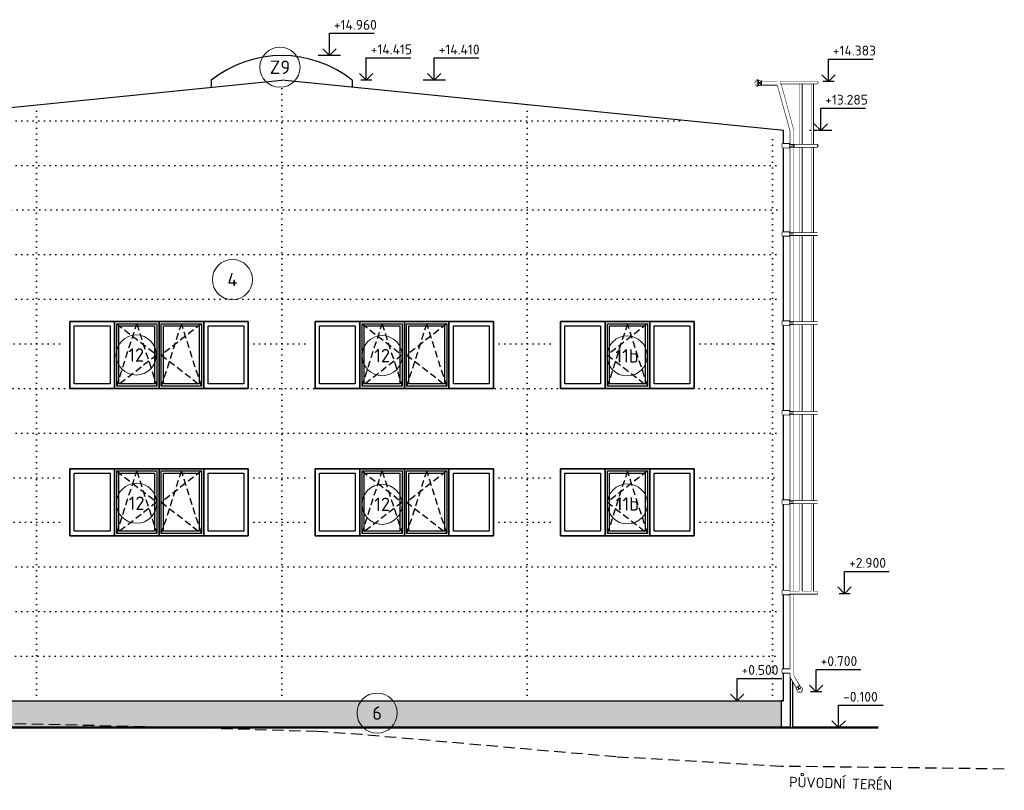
# Model space of a CAD drawing. Header units: millimetres. Extents: x -118752 to 407724, y -73278 to 155058.
# Tile 227 of 256: x 254647 to 276722, y 1483 to 18756. Entities that reach past the tile are written whole.
import ezdxf
from ezdxf.enums import TextEntityAlignment as Align

# ---------------------------------------------------------------- set-up
doc = ezdxf.new("R2010")
doc.units = ezdxf.units.MM
doc.header["$LTSCALE"] = 10
doc.set_wipeout_variables(frame=1)
for name, pattern in [('DASH', [0.75, 0.5, -0.25]), ('DASHED', [19.05, 12.7, -6.35]), ('DOT', [6.35, 0, -6.35])]:
    doc.linetypes.add(name, pattern=pattern)
for name, color, linetype, lineweight in [('CAVNEJSI_POHLED', 7, 'Continuous', 25), ('CKBUBLINY', 1, 'Continuous', 18), ('CKBUBLINY_POPIS', 3, 'Continuous', 25), ('CKKOTY_VYS', 3, 'Continuous', 25), ('CKSTENY_REZ', 6, 'Continuous', 50), ('CKTEXTY_MALE', 3, 'Continuous', 18), ('pohledy', 7, 'Continuous', 25), ('srafy', 7, 'Continuous', 18)]:
    doc.layers.add(name, color=color, linetype=linetype, lineweight=lineweight)
doc.styles.get("Standard").update_dxf_attribs({"font": 'isocpeur.ttf'})

# ---------------------------------------------------------------- blocks, each defined once
blk = doc.blocks.new('*U3304')
at = {"color": 0, "linetype": 'ByBlock', "lineweight": -2}
blk.add_lwpolyline([(-1.5, 1.5), (0, 0), (1.5, 1.5), (0, 0), (0, 5), (10, 5)], dxfattribs=at)
blk = doc.blocks.new('*U3316')
at = {"color": 0, "linetype": 'ByBlock', "lineweight": -2}
blk.add_lwpolyline([(-1.5, 1.5), (0, 0), (1.5, 1.5), (0, 0), (0, 5), (10, 5)], dxfattribs=at)
blk = doc.blocks.new('*U10353')
at = {"color": 0, "linetype": 'ByBlock', "lineweight": -2}
blk.add_lwpolyline([(-1.5, 1.5), (0, 0), (1.5, 1.5), (0, 0), (0, 5), (10, 5)], dxfattribs=at)
blk = doc.blocks.new('*U10354')
at = {"color": 0, "linetype": 'ByBlock', "lineweight": -2}
blk.add_lwpolyline([(-1.5, 1.5), (0, 0), (1.5, 1.5), (0, 0), (0, 5), (10, 5)], dxfattribs=at)
blk = doc.blocks.new('CK_BUBBLE_1_0_0')
at = {"color": 0, "linetype": 'ByBlock', "lineweight": -2}
blk.add_circle((0, 0), 1, dxfattribs=at)
blk = doc.blocks.new('*U3301')
at = {"color": 0, "linetype": 'ByBlock', "lineweight": -2}
blk.add_lwpolyline([(-1.5, 1.5), (0, 0), (1.5, 1.5), (0, 0), (0, 5), (10, 5)], dxfattribs=at)
blk = doc.blocks.new('*U3302')
at = {"color": 0, "linetype": 'ByBlock', "lineweight": -2}
blk.add_lwpolyline([(-1.5, 1.5), (0, 0), (1.5, 1.5), (0, 0), (0, 5), (10, 5)], dxfattribs=at)
blk = doc.blocks.new('*U10352')
at = {"color": 0, "linetype": 'ByBlock', "lineweight": -2}
blk.add_lwpolyline([(-1.5, 1.5), (0, 0), (1.5, 1.5), (0, 0), (0, 5), (10, 5)], dxfattribs=at)
blk = doc.blocks.new('*U3303')
at = {"color": 0, "linetype": 'ByBlock', "lineweight": -2}
blk.add_lwpolyline([(-1.5, 1.5), (0, 0), (1.5, 1.5), (0, 0), (0, 5), (10, 5)], dxfattribs=at)
blk = doc.blocks.new('*U10355')
at = {"color": 0, "linetype": 'ByBlock', "lineweight": -2}
blk.add_lwpolyline([(-1.5, 1.5), (0, 0), (1.5, 1.5), (0, 0), (0, 5), (10, 5)], dxfattribs=at)
blk = doc.blocks.new('*U1029')
at = {"layer": 'pohledy'}
for p, q in [((2000, 2400), (-2000, 2400)), ((-2000, 2400), (-2000, 900)), ((2000, 900), (2000, 2400)), ((-2000, 900), (2000, 900))]:
    blk.add_line(p, q, dxfattribs=at)
blk = doc.blocks.new('*U1031')
at = {"layer": 'pohledy'}
for p, q in [((2000, 2400), (-2000, 2400)), ((-2000, 2400), (-2000, 900)), ((2000, 900), (2000, 2400)), ((-2000, 900), (2000, 900))]:
    blk.add_line(p, q, dxfattribs=at)
blk = doc.blocks.new('*U1032')
at = {"layer": 'pohledy'}
for p, q in [((1500, 2400), (-1500, 2400)), ((-1500, 2400), (-1500, 900)), ((1500, 900), (1500, 2400)), ((-1500, 900), (1500, 900))]:
    blk.add_line(p, q, dxfattribs=at)
blk = doc.blocks.new('*U4861')
at = {"color": 0, "linetype": 'ByBlock', "lineweight": -2}
for p, q in [((-786, 14465), (-786, 14425)), ((-771, 14465), (-786, 14465)), ((-771, 14425), (-786, 14425)), ((-768, 14470), (-771, 14470)), ((-771, 14470), (-771, 14420)), ((-768, 14420), (-771, 14420)), ((-768, 14470), (-768, 14420)), ((-766, 14461), (-762, 14461)), ((-766, 14429), (-762, 14429)), ((-762, 14493), (-762, 14396)), ((-743, 14507), (-749, 14507)), ((-749, 14507), (-743, 14507)), ((-749, 14507), (-749, 14382)), ((-743, 14382), (-749, 14382)), ((-743, 14507), (-743, 14382)), ((-743, 14497), (-738, 14497)), ((-743, 14393), (-738, 14393)), ((-738, 14505), (-738, 14384)), ((-722, 14507), (-736, 14507)), ((-722, 14382), (-736, 14382)), ((-722, 14507), (-722, 14507)), ((-720, 14505), (-720, 14384)), ((-713, 14490), (-712, 14488)), ((-713, 14399), (-712, 14401)), ((-710, 14488), (-655, 14488)), ((-710, 14402), (-671, 14402)), ((-691, 14492), (-675, 14492)), ((-691, 14398), (-675, 14398)), ((-671, 14402), (-655, 14402)), ((-654, 14488), (-654, 14489)), ((-654, 14401), (-654, 14400)), ((-646, 14402), (-646, 14488)), ((-621, 14483), (-646, 14483)), ((-621, 14407), (-646, 14407)), ((-621, 14483), (-621, 14407)), ((-621, 14483), (-621, 14407)), ((-621, 14483), (-300, 14483)), ((-621, 14407), (-286, 14407)), ((191, 962), (203, 940)), ((212, 936), (213, 937)), ((220, 921), (212, 935)), ((240, 887), (220, 921)), ((234, 906), (226, 920)), ((243, 886), (241, 886)), ((263, 887), (269, 875)), ((186, 797), (270, 845)), ((210, 803), (253, 828)), ((210, 803), (211, 800)), ((211, 800), (255, 825)), ((217, 809), (214, 813)), ((216, 803), (223, 790)), ((223, 790), (258, 810)), ((244, 825), (242, 829)), ((250, 823), (258, 810)), ((253, 828), (255, 825)), ((263, 864), (261, 868)), ((273, 869), (276, 864))]:
    blk.add_line(p, q, dxfattribs=at)
for points in [[(-286, 14407), (-286, 14407), (0, 13383)], [(76, 13383), (-224, 14483)], [(60, 13383), (0, 13383)], [(-180, 13000), (0, 13000), (0, 13080), (-180, 13080), (-180, 13000)], [(-180, 11022), (0, 11022), (0, 11102), (-180, 11102), (-180, 11022)], [(-180, 9025), (0, 9025), (0, 9105), (-180, 9105), (-180, 9025)], [(-180, 7016), (0, 7016), (0, 7096), (-180, 7096), (-180, 7016)], [(-180, 5013), (0, 5013), (0, 5093), (-180, 5093), (-180, 5013)], [(-180, 2985), (0, 2985), (0, 3065), (-180, 3065), (-180, 2985)]]:
    blk.add_lwpolyline(points, dxfattribs=at)
for centre, radius, start, end in [((-766, 14463), 2, 180.0175, 270.0175), ((-766, 14427), 2, 90.0175, 180.0175), ((-749, 14493), 13, 90.0175, 180.0175), ((-749, 14396), 13, 180.0175, 270.0175), ((-736, 14505), 2, 90.0175, 180.0175), ((-736, 14384), 2, 180.0175, 270.0175), ((-722, 14505), 2, 0.0175, 90.0175), ((-722, 14384), 2, 270.0175, 0.0175), ((-716, 14488), 4, 36.8874, 180.0175), ((-716, 14402), 4, 180.0175, 323.1476), ((-710, 14490), 2, 216.8874, 270.0175), ((-710, 14400), 2, 90.0175, 143.1476), ((-691, 14487), 4, 89.7894, 179.7894), ((-691, 14402), 4, 180.0175, 270.0175), ((-675, 14488), 4, 0.0175, 90.0175), ((-675, 14402), 4, 270.0175, 0.0175), ((-655, 14489), 1, 270.0175, 337.3976), ((-655, 14401), 1, 22.6373, 90.0175), ((-650, 14488), 4, 0.0175, 157.3976), ((-650, 14402), 4, 202.6373, 0.0175), ((210, 939), 4, 322.6199, 120), ((213, 936), 1, 142.6199, 210), ((222, 918), 4, 30, 120), ((230, 904), 4, 300, 30), ((242, 888), 2, 210, 263.1301), ((243, 882), 4, 300, 83.1301), ((261, 886), 2, 30, 120), ((215, 808), 2, 300, 30), ((246, 826), 2, 210, 300), ((268, 874), 2, 300, 30), ((264, 857), 13, 300, 30)]:
    blk.add_arc(centre, radius, start, end, dxfattribs=at)
at = {"color": 0, "linetype": 'ByBlock'}
blk.add_wipeout([(0, 0), (60, 0), (60, 1036), (0, 1140)], dxfattribs=at)
at = {"color": 0, "linetype": 'ByBlock', "lineweight": -2}
for p, q in [((0, 13383), (0, 0)), ((125, 924), (0, 1140)), ((60, 0), (60, 1036)), ((125, 924), (191, 962)), ((125, 924), (137, 902)), ((208, 943), (133, 900)), ((137, 893), (136, 892)), ((165, 844), (138, 892)), ((155, 827), (260, 887)), ((152, 859), (144, 873)), ((158, 818), (266, 881)), ((164, 812), (269, 872)), ((165, 806), (273, 869)), ((165, 841), (166, 843)), ((168, 801), (276, 864)), ((0, 0), (60, 0))]:
    blk.add_line(p, q, dxfattribs=at)
for points in [[(76, 1161), (76, 13383)], [(-180, 1227), (0, 1227), (0, 1307), (-180, 1307), (-180, 1227)]]:
    blk.add_lwpolyline(points, dxfattribs=at)
for centre, radius, start, end in [((135, 896), 4, 120, 277.3801), ((137, 892), 1, 30, 97.3801), ((148, 875), 4, 120, 210), ((156, 861), 4, 209.7719, 299.7719), ((156, 825), 2, 120, 210), ((168, 839), 4, 156.8699, 300), ((164, 843), 2, 336.8699, 30), ((180, 808), 13, 210, 300)]:
    blk.add_arc(centre, radius, start, end, dxfattribs=at)
at = {"color": 0, "linetype": 'ByBlock'}
blk.add_wipeout([(-621, 14407), (-286, 14407), (-224, 14483), (-621, 14483)], dxfattribs=at)
for points in [[(-646, 14407), (-621, 14407), (-621, 14483), (-646, 14483)], [(-180, 13000), (0, 13000), (0, 13080), (-180, 13080)], [(-180, 11022), (0, 11022), (0, 11102), (-180, 11102)], [(-180, 9025), (0, 9025), (0, 9105), (-180, 9105)], [(-180, 7016), (0, 7016), (0, 7096), (-180, 7096)], [(-180, 5013), (0, 5013), (0, 5093), (-180, 5093)], [(-180, 2985), (0, 2985), (0, 3065), (-180, 3065)], [(-180, 1227), (0, 1227), (0, 1307), (-180, 1307)], [(203, 940), (191, 962), (125, 924), (137, 902)]]:
    blk.add_wipeout(points, dxfattribs=at)
for points in [[(-711, 14401), (-710, 14402), (-655, 14401), (-646, 14401), (-646, 14488), (-720, 14488), (-720, 14400)], [(241, 887), (240, 887), (212, 936), (208, 943), (133, 900), (170, 836), (246, 880)]]:
    blk.add_wipeout(points, dxfattribs=at)
at = {"color": 0, "linetype": 'ByBlock', "lineweight": -2}
for p, q in [((-712, 14404), (-712, 14486)), ((-675, 14449), (-691, 14449)), ((-675, 14441), (-691, 14441)), ((-654, 14404), (-654, 14486)), ((191, 962), (76, 1161)), ((91, 983), (157, 1021)), ((210, 935), (139, 894)), ((239, 885), (168, 844)), ((181, 894), (189, 880)), ((188, 898), (196, 884))]:
    blk.add_line(p, q, dxfattribs=at)
for centre, start, end in [((-691, 14445), 90.0175, 270.0175), ((-675, 14445), 270.0175, 90.0175), ((185, 896), 30, 210), ((193, 882), 210, 30)]:
    blk.add_arc(centre, 4, start, end, dxfattribs=at)
at = {"color": 0, "linetype": 'ByBlock'}
for points in [[(-786, 14425), (-771, 14425), (-771, 14465), (-786, 14465)], [(258, 810), (250, 823), (216, 803), (223, 790)]]:
    blk.add_wipeout(points, dxfattribs=at)
for points in [[(-771, 14420), (-768, 14420), (-768, 14470), (-771, 14470)], [(255, 825), (253, 828), (210, 803), (211, 800)]]:
    blk.add_wipeout(points, dxfattribs=at)
for points in [[(-768, 14427), (-768, 14428), (-766, 14429), (-762, 14429), (-762, 14461), (-766, 14461), (-768, 14461), (-768, 14463)], [(247, 824), (245, 824), (244, 825), (242, 829), (214, 813), (217, 809), (217, 808), (216, 807)]]:
    blk.add_wipeout(points, dxfattribs=at)
for points in [[(-749, 14383), (-749, 14506), (-758, 14503), (-762, 14493), (-762, 14396), (-758, 14387)], [(275, 863), (168, 802), (176, 796), (186, 797), (270, 845), (276, 853)]]:
    blk.add_wipeout(points, dxfattribs=at)
for points in [[(-749, 14382), (-743, 14382), (-743, 14507), (-749, 14507)], [(276, 864), (273, 869), (165, 806), (168, 801)]]:
    blk.add_wipeout(points, dxfattribs=at)
for points in [[(-743, 14393), (-738, 14393), (-738, 14497), (-743, 14497)], [(263, 864), (261, 868), (171, 816), (174, 812)]]:
    blk.add_wipeout(points, dxfattribs=at)
for points in [[(-738, 14384), (-737, 14383), (-736, 14382), (-722, 14382), (-721, 14383), (-720, 14384), (-720, 14505), (-721, 14507), (-722, 14507), (-736, 14507), (-737, 14507), (-738, 14505)], [(269, 872), (269, 873), (269, 875), (263, 887), (261, 888), (260, 887), (155, 827), (154, 826), (154, 824), (161, 812), (162, 812), (164, 812)]]:
    blk.add_wipeout(points, dxfattribs=at)
at = {"color": 0, "linetype": 'ByBlock', "lineweight": -2}
blk.add_line((-729, 14507), (-729, 14382), dxfattribs=at)
at = {"color": 0, "linetype": 'ByBlock'}
blk.add_wipeout([(91, 983), (125, 924), (191, 962), (157, 1021)], dxfattribs=at)
blk.add_wipeout([(91, 983), (157, 1021), (76, 1161), (0, 1140)], dxfattribs=at)
blk.add_wipeout([(0, 1140), (76, 1161), (76, 13383), (0, 13383)], dxfattribs=at)
blk.add_wipeout([(-286, 14407), (-224, 14483), (-224, 14483), (76, 13383), (0, 13383)], dxfattribs=at)
blk = doc.blocks.new('*U4862')
at = {"color": 0, "linetype": 'ByBlock', "lineweight": -2}
for p, q in [((231, 11433), (231, 50)), ((281, 11433), (281, 50)), ((499, 11433), (499, 50)), ((537, 11433), (537, 50)), ((103, 8087), (103, 8037)), ((103, 6090), (103, 6040)), ((103, 4081), (103, 4031)), ((103, 2078), (103, 2028)), ((0, 50), (638, 50)), ((0, 0), (638, 0)), ((103, 50), (103, 0)), ((638, 0), (638, 50))]:
    blk.add_line(p, q, dxfattribs=at)
at = {"color": 0, "linetype": 'ByBlock'}
blk.add_wipeout([(0, 10015), (103, 10015), (103, 10065), (0, 10065)], dxfattribs=at)
for points in [[(231, 11433), (281, 11433), (281, 50), (231, 50)], [(499, 50), (537, 50), (537, 11433), (499, 11433)], [(0, 8037), (103, 8037), (103, 8087), (0, 8087)], [(0, 6040), (103, 6040), (103, 6090), (0, 6090)], [(0, 4031), (103, 4031), (103, 4081), (0, 4081)], [(0, 2028), (103, 2028), (103, 2078), (0, 2078)]]:
    blk.add_wipeout(points, dxfattribs=at)
blk.add_wipeout([(103, 0), (638, 0), (638, 50), (103, 50)], dxfattribs=at)
for points in [[(627, 50), (632, 50), (632, 11433), (627, 11433)], [(0, 0), (103, 0), (103, 50), (0, 50)]]:
    blk.add_wipeout(points, dxfattribs=at)
at = {"color": 0, "linetype": 'ByBlock', "lineweight": -2}
for p, q in [((-200, 11483), (638, 11483)), ((638, 11483), (638, 11433)), ((-200, 11433), (638, 11433)), ((0, 10065), (638, 10065)), ((0, 10015), (638, 10015)), ((0, 8087), (638, 8087)), ((0, 8037), (638, 8037)), ((0, 6090), (638, 6090)), ((0, 6040), (638, 6040)), ((0, 4081), (638, 4081)), ((0, 4031), (638, 4031)), ((0, 2078), (638, 2078)), ((0, 2028), (638, 2028))]:
    blk.add_line(p, q, dxfattribs=at)
at = {"color": 0, "linetype": 'ByBlock'}
for points in [[(638, 11433), (638, 11483), (-200, 11483), (-200, 11433)], [(103, 10015), (638, 10015), (638, 10065), (103, 10065)], [(103, 8037), (638, 8037), (638, 8087), (103, 8087)], [(103, 6040), (638, 6040), (638, 6090), (103, 6090)], [(103, 4031), (638, 4031), (638, 4081), (103, 4081)], [(103, 2028), (638, 2028), (638, 2078), (103, 2078)]]:
    blk.add_wipeout(points, dxfattribs=at)
at = {"color": 0, "linetype": 'ByBlock', "lineweight": -2}
for p, q in [((103, 10065), (103, 10015)), ((638, 10065), (638, 10015))]:
    blk.add_line(p, q, dxfattribs=at)

msp = doc.modelspace()

# ---------------------------------------------------------------- hatches: boundary and pattern name
at = {"layer": 'srafy'}
h = msp.add_hatch(dxfattribs=at)
h.set_pattern_fill('AR-SAND', color=256, scale=10, style=0)
h.paths.add_polyline_path([(249522.149, 2990.228), (250272.149, 2990.228), (250272.149, 3490.228), (249522.149, 3490.228)])
h.paths.add_polyline_path([(251372.149, 3490.228), (251372.149, 2990.228), (251372.149, 2890.228), (271722.149, 2890.228), (271722.149, 3490.228), (271522.149, 3490.228), (266022.149, 3490.228), (260522.149, 3490.228), (255022.149, 3490.228)])

# ---------------------------------------------------------------- linework, layer by layer
at = {"layer": 'CKKOTY_VYS', "ltscale": 2}
for p, q in [((261841.876, 17951.857), (261341.876, 17951.857)), ((262542.149, 17401.857), (262292.149, 17401.857)), ((264191.377, 17398.079), (263691.377, 17398.079)), ((272905.022, 17373.079), (272655.022, 17373.079)), ((272858.163, 16272.581), (272358.163, 16272.581)), ((273266.21, 5890.228), (273016.21, 5890.228)), ((272628.922, 3690.201), (272378.922, 3690.201)), ((273258.415, 2890.228), (272758.415, 2890.228))]:
    msp.add_line(p, q, dxfattribs=at)
at = {"layer": 'CKSTENY_REZ', "ltscale": 2}
msp.add_lwpolyline([(236898.911, 2921.376), (238316.649, 2890.228), (273895.465, 2890.228)], dxfattribs=at)
at = {"layer": 'pohledy', "ltscale": 2}
for p, q in [((252243.643, 16570.228), (260522.149, 17398.079)), ((258942.149, 17401.857), (258942.149, 17240.079)), ((262102.149, 17401.857), (262102.149, 17240.079)), ((271772.149, 3490.228), (271772.149, 16273.079)), ((251372.149, 3490.228), (271772.149, 3490.228)), ((238316.649, 2890.228), (273895.465, 2890.228))]:
    msp.add_line(p, q, dxfattribs=at)
at = {"layer": 'pohledy', "linetype": 'DOT', "ltscale": 2}
for p, q in [((260522.149, 3490.228), (260522.149, 17398.079)), ((255022.149, 3490.228), (255022.149, 16848.079)), ((266022.149, 3490.228), (266022.149, 16848.079)), ((239316.649, 16490.228), (269600.656, 16490.228)), ((271522.149, 3490.228), (271522.149, 16273.079)), ((239316.649, 15490.228), (271772.149, 15490.228)), ((243022.149, 14490.228), (271772.149, 14490.228)), ((239316.649, 13490.228), (271772.149, 13490.228)), ((239316.649, 12490.228), (271772.149, 12490.228)), ((254272.149, 11490.228), (255772.149, 11490.228)), ((259772.149, 11490.228), (261272.149, 11490.228)), ((265272.149, 11490.228), (266772.149, 11490.228)), ((248022.149, 10490.228), (271772.149, 10490.228)), ((239316.649, 9490.228), (271772.149, 9490.228)), ((254272.149, 8490.228), (255772.149, 8490.228)), ((259772.149, 8490.228), (261272.149, 8490.228)), ((265272.149, 8490.228), (266772.149, 8490.228)), ((254272.149, 7490.228), (255772.149, 7490.228)), ((259772.149, 7490.228), (261272.149, 7490.228)), ((265272.149, 7490.228), (266772.149, 7490.228)), ((239316.649, 6490.228), (271772.149, 6490.228)), ((239316.649, 5490.228), (271772.149, 5490.228)), ((251372.149, 4490.228), (271772.149, 4490.228))]:
    msp.add_line(p, q, dxfattribs=at)
at = {"layer": 'pohledy', "linetype": 'DASH', "ltscale": 30}
for p, q in [((256822.149, 11940.228), (257722.149, 11240.228)), ((256822.149, 10540.228), (257272.149, 11940.228)), ((257272.149, 11940.228), (257722.149, 10540.228)), ((258272.149, 11940.228), (257822.149, 10540.228)), ((258722.149, 11940.228), (257822.149, 11240.228)), ((258722.149, 10540.228), (258272.149, 11940.228)), ((262322.149, 10540.228), (262772.149, 11940.228)), ((262322.149, 11940.228), (263222.149, 11240.228)), ((262772.149, 11940.228), (263222.149, 10540.228)), ((263772.149, 11940.228), (263322.149, 10540.228)), ((264222.149, 11940.228), (263322.149, 11240.228)), ((264222.149, 10540.228), (263772.149, 11940.228)), ((268272.149, 11940.228), (267822.149, 10540.228)), ((268722.149, 11940.228), (267822.149, 11240.228)), ((268722.149, 10540.228), (268272.149, 11940.228)), ((257722.149, 11240.228), (256822.149, 10540.228)), ((257822.149, 11240.228), (258722.149, 10540.228)), ((263222.149, 11240.228), (262322.149, 10540.228)), ((263322.149, 11240.228), (264222.149, 10540.228)), ((267822.149, 11240.228), (268722.149, 10540.228)), ((256822.149, 8640.228), (257722.149, 7940.228)), ((256822.149, 7240.228), (257272.149, 8640.228)), ((257272.149, 8640.228), (257722.149, 7240.228)), ((258722.149, 8640.228), (257822.149, 7940.228)), ((258272.149, 8640.228), (257822.149, 7240.228)), ((258722.149, 7240.228), (258272.149, 8640.228)), ((262322.149, 8640.228), (263222.149, 7940.228)), ((262322.149, 7240.228), (262772.149, 8640.228)), ((262772.149, 8640.228), (263222.149, 7240.228)), ((264222.149, 8640.228), (263322.149, 7940.228)), ((263772.149, 8640.228), (263322.149, 7240.228)), ((264222.149, 7240.228), (263772.149, 8640.228)), ((268722.149, 8640.228), (267822.149, 7940.228)), ((268272.149, 8640.228), (267822.149, 7240.228)), ((268722.149, 7240.228), (268272.149, 8640.228)), ((257722.149, 7940.228), (256822.149, 7240.228)), ((257822.149, 7940.228), (258722.149, 7240.228)), ((263222.149, 7940.228), (262322.149, 7240.228)), ((263322.149, 7940.228), (264222.149, 7240.228)), ((267822.149, 7940.228), (268722.149, 7240.228))]:
    msp.add_line(p, q, dxfattribs=at)
at = {"layer": 'pohledy', "ltscale": 2}
for points in [[(255772.149, 11990.228), (256772.149, 11990.228), (256772.149, 10490.228), (255772.149, 10490.228)], [(256772.149, 11990.228), (257772.149, 11990.228), (257772.149, 10490.228), (256772.149, 10490.228)], [(256822.149, 11940.228), (257722.149, 11940.228), (257722.149, 10540.228), (256822.149, 10540.228)], [(257772.149, 11990.228), (258772.149, 11990.228), (258772.149, 10490.228), (257772.149, 10490.228)], [(257822.149, 11940.228), (258722.149, 11940.228), (258722.149, 10540.228), (257822.149, 10540.228)], [(258772.149, 11990.228), (259772.149, 11990.228), (259772.149, 10490.228), (258772.149, 10490.228)], [(261272.149, 11990.228), (262272.149, 11990.228), (262272.149, 10490.228), (261272.149, 10490.228)], [(262272.149, 11990.228), (263272.149, 11990.228), (263272.149, 10490.228), (262272.149, 10490.228)], [(262322.149, 11940.228), (263222.149, 11940.228), (263222.149, 10540.228), (262322.149, 10540.228)], [(263272.149, 11990.228), (264272.149, 11990.228), (264272.149, 10490.228), (263272.149, 10490.228)], [(263322.149, 11940.228), (264222.149, 11940.228), (264222.149, 10540.228), (263322.149, 10540.228)], [(264272.149, 11990.228), (265272.149, 11990.228), (265272.149, 10490.228), (264272.149, 10490.228)], [(266772.149, 11990.228), (267772.149, 11990.228), (267772.149, 10490.228), (266772.149, 10490.228)], [(267772.149, 11990.228), (268772.149, 11990.228), (268772.149, 10490.228), (267772.149, 10490.228)], [(267822.149, 11940.228), (268722.149, 11940.228), (268722.149, 10540.228), (267822.149, 10540.228)], [(268772.149, 11990.228), (269772.149, 11990.228), (269772.149, 10490.228), (268772.149, 10490.228)], [(255872.149, 11890.228), (256672.149, 11890.228), (256672.149, 10590.228), (255872.149, 10590.228)], [(256872.149, 11890.228), (257672.149, 11890.228), (257672.149, 10590.228), (256872.149, 10590.228)], [(257872.149, 11890.228), (258672.149, 11890.228), (258672.149, 10590.228), (257872.149, 10590.228)], [(258872.149, 11890.228), (259672.149, 11890.228), (259672.149, 10590.228), (258872.149, 10590.228)], [(261372.149, 11890.228), (262172.149, 11890.228), (262172.149, 10590.228), (261372.149, 10590.228)], [(262372.149, 11890.228), (263172.149, 11890.228), (263172.149, 10590.228), (262372.149, 10590.228)], [(263372.149, 11890.228), (264172.149, 11890.228), (264172.149, 10590.228), (263372.149, 10590.228)], [(264372.149, 11890.228), (265172.149, 11890.228), (265172.149, 10590.228), (264372.149, 10590.228)], [(266872.149, 11890.228), (267672.149, 11890.228), (267672.149, 10590.228), (266872.149, 10590.228)], [(267872.149, 11890.228), (268672.149, 11890.228), (268672.149, 10590.228), (267872.149, 10590.228)], [(268872.149, 11890.228), (269672.149, 11890.228), (269672.149, 10590.228), (268872.149, 10590.228)], [(255772.149, 8690.228), (256772.149, 8690.228), (256772.149, 7190.228), (255772.149, 7190.228)], [(256772.149, 8690.228), (257772.149, 8690.228), (257772.149, 7190.228), (256772.149, 7190.228)], [(256822.149, 8640.228), (257722.149, 8640.228), (257722.149, 7240.228), (256822.149, 7240.228)], [(257772.149, 8690.228), (258772.149, 8690.228), (258772.149, 7190.228), (257772.149, 7190.228)], [(257822.149, 8640.228), (258722.149, 8640.228), (258722.149, 7240.228), (257822.149, 7240.228)], [(258772.149, 8690.228), (259772.149, 8690.228), (259772.149, 7190.228), (258772.149, 7190.228)], [(261272.149, 8690.228), (262272.149, 8690.228), (262272.149, 7190.228), (261272.149, 7190.228)], [(262272.149, 8690.228), (263272.149, 8690.228), (263272.149, 7190.228), (262272.149, 7190.228)], [(262322.149, 8640.228), (263222.149, 8640.228), (263222.149, 7240.228), (262322.149, 7240.228)], [(263272.149, 8690.228), (264272.149, 8690.228), (264272.149, 7190.228), (263272.149, 7190.228)], [(263322.149, 8640.228), (264222.149, 8640.228), (264222.149, 7240.228), (263322.149, 7240.228)], [(264272.149, 8690.228), (265272.149, 8690.228), (265272.149, 7190.228), (264272.149, 7190.228)], [(266772.149, 8690.228), (267772.149, 8690.228), (267772.149, 7190.228), (266772.149, 7190.228)], [(267772.149, 8690.228), (268772.149, 8690.228), (268772.149, 7190.228), (267772.149, 7190.228)], [(267822.149, 8640.228), (268722.149, 8640.228), (268722.149, 7240.228), (267822.149, 7240.228)], [(268772.149, 8690.228), (269772.149, 8690.228), (269772.149, 7190.228), (268772.149, 7190.228)], [(255872.149, 8590.228), (256672.149, 8590.228), (256672.149, 7290.228), (255872.149, 7290.228)], [(256872.149, 8590.228), (257672.149, 8590.228), (257672.149, 7290.228), (256872.149, 7290.228)], [(257872.149, 8590.228), (258672.149, 8590.228), (258672.149, 7290.228), (257872.149, 7290.228)], [(258872.149, 8590.228), (259672.149, 8590.228), (259672.149, 7290.228), (258872.149, 7290.228)], [(261372.149, 8590.228), (262172.149, 8590.228), (262172.149, 7290.228), (261372.149, 7290.228)], [(262372.149, 8590.228), (263172.149, 8590.228), (263172.149, 7290.228), (262372.149, 7290.228)], [(263372.149, 8590.228), (264172.149, 8590.228), (264172.149, 7290.228), (263372.149, 7290.228)], [(264372.149, 8590.228), (265172.149, 8590.228), (265172.149, 7290.228), (264372.149, 7290.228)], [(266872.149, 8590.228), (267672.149, 8590.228), (267672.149, 7290.228), (266872.149, 7290.228)], [(267872.149, 8590.228), (268672.149, 8590.228), (268672.149, 7290.228), (267872.149, 7290.228)], [(268872.149, 8590.228), (269672.149, 8590.228), (269672.149, 7290.228), (268872.149, 7290.228)]]:
    msp.add_lwpolyline(points, close=True, dxfattribs=at)
at = {"layer": 'pohledy', "linetype": 'DASHED', "ltscale": 2}
msp.add_lwpolyline([(276722.149, 1960.228), (271722.149, 2020.228), (268022.149, 2230.228), (262322.149, 2730.228), (261322.149, 2800.228), (258222.52, 2890.228), (249272.149, 3090.228), (239316.649, 3320.228), (235380.246, 3320.228)], dxfattribs=at)
at = {"layer": 'pohledy'}
msp.add_arc((260522.149, 15401.857), 2550, 51.6572507, 128.3427493, dxfattribs=at)

# ---------------------------------------------------------------- block references
at = {"layer": 'CKBUBLINY'}
ref = msp.add_blockref('CK_BUBBLE_1_0_0', (260482.217, 17690.161), dxfattribs=dict(at, xscale=450, yscale=450, zscale=450))
ref.add_attrib('NUM1', 'Z9', dxfattribs={"layer": 'CKBUBLINY_POPIS', "height": 300}).set_placement((260482.217, 17690.161), align=Align.MIDDLE_CENTER)
ref = msp.add_blockref('CK_BUBBLE_1_0_0', (259417.275, 12930.252), dxfattribs=dict(at, xscale=450, yscale=450, zscale=450))
ref.add_attrib('NUM1', '4', dxfattribs={"layer": 'CKBUBLINY_POPIS', "height": 300}).set_placement((259417.275, 12930.252), align=Align.MIDDLE_CENTER)
ref = msp.add_blockref('CK_BUBBLE_1_0_0', (257259.386, 11240.228), dxfattribs=dict(at, xscale=450, yscale=450, zscale=450))
ref.add_attrib('NUM1', '12', dxfattribs={"layer": 'CKBUBLINY_POPIS', "height": 300}).set_placement((257259.386, 11240.228), align=Align.MIDDLE_CENTER)
ref = msp.add_blockref('CK_BUBBLE_1_0_0', (262773.408, 11225.31), dxfattribs=dict(at, xscale=450, yscale=450, zscale=450))
ref.add_attrib('NUM1', '12', dxfattribs={"layer": 'CKBUBLINY_POPIS', "height": 300}).set_placement((262773.408, 11225.31), align=Align.MIDDLE_CENTER)
ref = msp.add_blockref('CK_BUBBLE_1_0_0', (268264.033, 11220.516), dxfattribs=dict(at, xscale=450, yscale=450, zscale=450))
ref.add_attrib('NUM1', '11b', dxfattribs={"layer": 'CKBUBLINY_POPIS', "height": 300}).set_placement((268264.033, 11220.516), align=Align.MIDDLE_CENTER)
ref = msp.add_blockref('CK_BUBBLE_1_0_0', (257268.898, 7917.831), dxfattribs=dict(at, xscale=450, yscale=450, zscale=450))
ref.add_attrib('NUM1', '12', dxfattribs={"layer": 'CKBUBLINY_POPIS', "height": 300}).set_placement((257268.898, 7917.831), align=Align.MIDDLE_CENTER)
ref = msp.add_blockref('CK_BUBBLE_1_0_0', (262772.017, 7893.025), dxfattribs=dict(at, xscale=450, yscale=450, zscale=450))
ref.add_attrib('NUM1', '12', dxfattribs={"layer": 'CKBUBLINY_POPIS', "height": 300}).set_placement((262772.017, 7893.025), align=Align.MIDDLE_CENTER)
ref = msp.add_blockref('CK_BUBBLE_1_0_0', (268271.747, 7902.927), dxfattribs=dict(at, xscale=450, yscale=450, zscale=450))
ref.add_attrib('NUM1', '11b', dxfattribs={"layer": 'CKBUBLINY_POPIS', "height": 300}).set_placement((268271.747, 7902.927), align=Align.MIDDLE_CENTER)
ref = msp.add_blockref('CK_BUBBLE_1_0_0', (262660.569, 3213.801), dxfattribs=dict(at, xscale=450, yscale=450, zscale=450))
ref.add_attrib('NUM1', '6', dxfattribs={"layer": 'CKBUBLINY_POPIS', "height": 300}).set_placement((262660.569, 3213.801), align=Align.MIDDLE_CENTER)
at = {"layer": 'CKKOTY_VYS'}
ref = msp.add_blockref('*U3301', (261591.876, 17951.857), dxfattribs=dict(at, xscale=100, yscale=100, zscale=100))
ref.add_attrib('Výška', '+14.960', (261691.876, 18531.857), dxfattribs={"layer": '0', "color": 0, "linetype": 'ByBlock', "lineweight": -2, "height": 220})
ref = msp.add_blockref('*U10352', (262417.149, 17401.857), dxfattribs=dict(at, xscale=100, yscale=100, zscale=100))
ref.add_attrib('Výška', '+14.415', (262517.149, 17981.857), dxfattribs={"layer": '0', "color": 0, "linetype": 'ByBlock', "lineweight": -2, "height": 220})
ref = msp.add_blockref('*U3302', (263941.377, 17398.079), dxfattribs=dict(at, xscale=100, yscale=100, zscale=100))
ref.add_attrib('Výška', '+14.410', (264041.377, 17978.079), dxfattribs={"layer": '0', "color": 0, "linetype": 'ByBlock', "lineweight": -2, "height": 220})
ref = msp.add_blockref('*U10355', (272780.022, 17373.079), dxfattribs=dict(at, xscale=100, yscale=100, zscale=100))
ref.add_attrib('Výška', '+14.383', (272880.022, 17953.079), dxfattribs={"layer": '0', "color": 0, "linetype": 'ByBlock', "lineweight": -2, "height": 220})
ref = msp.add_blockref('*U3303', (272608.163, 16272.581), dxfattribs=dict(at, xscale=100, yscale=100, zscale=100))
ref.add_attrib('Výška', '+13.285', (272708.163, 16852.581), dxfattribs={"layer": '0', "color": 0, "linetype": 'ByBlock', "lineweight": -2, "height": 220})
ref = msp.add_blockref('*U10354', (273141.21, 5890.228), dxfattribs=dict(at, xscale=100, yscale=100, zscale=100))
ref.add_attrib('Výška', '+2.900', (273241.21, 6470.228), dxfattribs={"layer": '0', "color": 0, "linetype": 'ByBlock', "lineweight": -2, "height": 220})
ref = msp.add_blockref('*U10353', (272503.922, 3690.201), dxfattribs=dict(at, xscale=100, yscale=100, zscale=100))
ref.add_attrib('Výška', '+0.700', (272603.922, 4270.201), dxfattribs={"layer": '0', "color": 0, "linetype": 'ByBlock', "lineweight": -2, "height": 220})
ref = msp.add_blockref('*U3304', (270731.385, 3490.228), dxfattribs=dict(at, xscale=100, yscale=100, zscale=100))
ref.add_attrib('Výška', '+0.500', (270831.385, 4070.228), dxfattribs={"layer": '0', "color": 0, "linetype": 'ByBlock', "lineweight": -2, "height": 220})
ref = msp.add_blockref('*U3316', (273008.415, 2890.228), dxfattribs=dict(at, xscale=100, yscale=100, zscale=100))
ref.add_attrib('Výška', '-0.100', (273108.415, 3470.228), dxfattribs={"layer": '0', "color": 0, "linetype": 'ByBlock', "lineweight": -2, "height": 220})
at = {"layer": 'pohledy'}
for name, p in [('*U1029', (257772.149, 9590.228)), ('*U1031', (263272.149, 9590.228)), ('*U1032', (268272.149, 9590.228)), ('*U1029', (257772.149, 6290.228)), ('*U1031', (263272.149, 6290.228)), ('*U1032', (268272.149, 6290.228))]:
    msp.add_blockref(name, p, dxfattribs=at)

# ---------------------------------------------------------------- texts
at = {"layer": 'CKTEXTY_MALE'}
msp.add_text('PŮVODNÍ TERÉN', height=230, rotation=358.281642, dxfattribs=at).set_placement((271895.014, 1557.486))

# ---------------------------------------------------------------- next in the draw order: block references
at = {"layer": 'CAVNEJSI_POHLED', "rotation": 359.9999999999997}
msp.add_blockref('*U4861', (271922.149, 2890.228), dxfattribs=at)

# ---------------------------------------------------------------- next in the draw order: linework, layer by layer
at = {"layer": 'pohledy', "ltscale": 2}
for p, q in [((271772.149, 3490.228), (271722.149, 3490.228)), ((271722.149, 3490.228), (271722.149, 2890.228))]:
    msp.add_line(p, q, dxfattribs=at)

# ---------------------------------------------------------------- next in the draw order: block references
at = {"layer": 'CAVNEJSI_POHLED', "rotation": 360}
msp.add_blockref('*U4862', (271898.149, 5890.228), dxfattribs=at)

# ---------------------------------------------------------------- next in the draw order: linework, layer by layer
at = {"layer": 'pohledy', "ltscale": 2}
msp.add_line((271777.125, 16272.581), (260522.149, 17398.079), dxfattribs=at)
at = {"layer": 'pohledy', "linetype": 'DOT', "ltscale": 2}
for p, q in [((269772.149, 11490.228), (271772.149, 11490.228)), ((269772.149, 8490.228), (271772.149, 8490.228)), ((269772.149, 7490.228), (271772.149, 7490.228))]:
    msp.add_line(p, q, dxfattribs=at)

doc.saveas('drawing.dxf')
